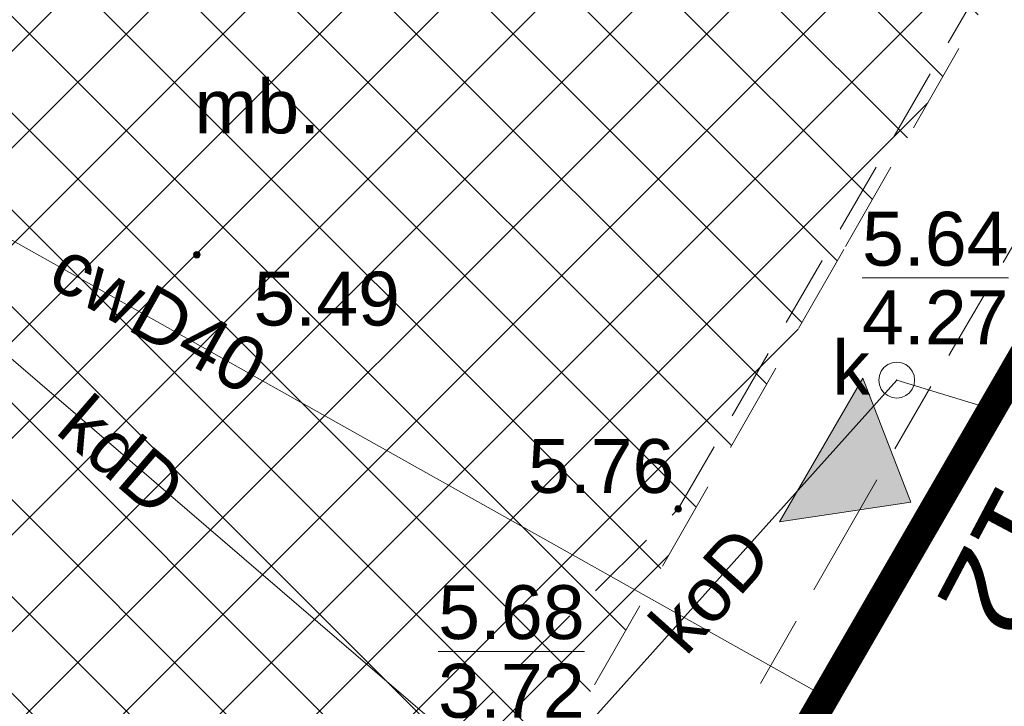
# Model space of a CAD drawing. Extents: x 5477758 to 5478339, y 5918274 to 5918502.
# Tile 33 of 43: x 5477942 to 5477956, y 5918438 to 5918447. Entities that reach past the tile are written whole.
import ezdxf
from ezdxf.enums import TextEntityAlignment as Align

# ---------------------------------------------------------------- set-up
doc = ezdxf.new("R2010")
doc.units = 0
doc.header["$PDSIZE"] = 0.75
for name, pattern in [('budynki akt$0$DASHED', [19.05, 12.7, -6.35]), ('DASHED', [19.05, 12.7, -6.35]), ('PRZER2-1', [3, 2, -1])]:
    doc.linetypes.add(name, pattern=pattern)
doc.layers.get('0').update_dxf_attribs({"linetype": 'CONTINUOUS', "lineweight": 13})
for name, color, linetype, lineweight in [('000_wejscia do budynków', 7, 'CONTINUOUS', 0), ('0_PROJ_NAWIERZCHNIE DO USUNIĘCIA', 1, 'CONTINUOUS', 0), ('A_GRANICA OPRACOWANIA', 7, 'CONTINUOUS', 0), ('GEPADR_O', 236, 'CONTINUOUS', 18), ('GESBZO', 7, 'CONTINUOUS', 50), ('GSPPRB', 7, 'CONTINUOUS', 20), ('GSSKOD', 7, 'PRZER2-1', 18), ('GSSKOD_O', 7, 'PRZER2-1', 18), ('GULCPR', 212, 'CONTINUOUS', 18), ('GULCPR_O', 212, 'CONTINUOUS', 18), ('GULKPR', 36, 'CONTINUOUS', 18), ('GULKPR_O', 36, 'CONTINUOUS', 18), ('GUPIWZ', 7, 'CONTINUOUS', 18), ('GUPIWZ_O', 7, 'CONTINUOUS', 18), ('GUPKSD', 36, 'CONTINUOUS', 18), ('GUPPRZ', 7, 'CONTINUOUS', 18), ('GUPPRZ_O', 7, 'CONTINUOUS', 18), ('OT_Rzedna', 7, 'CONTINUOUS', 18), ('wysokosci', 7, 'CONTINUOUS', 18)]:
    doc.layers.add(name, color=color, linetype=linetype, lineweight=lineweight)
doc.styles.add('GEO-INFO', font='arial.ttf')

# ---------------------------------------------------------------- blocks, each defined once
blk = doc.blocks.new('POINT')
at = {"color": 0}
blk.add_point((0, 0), dxfattribs=at)
blk = doc.blocks.new('OKRAG_PELNY')
at = {"color": 0}
blk.add_lwpolyline([(0, 0.5), (0.12941, 0.482963), (0.25, 0.433013), (0.353553, 0.353553), (0.433013, 0.25), (0.482963, 0.12941), (0.5, 0), (0.482963, -0.12941), (0.433013, -0.25), (0.353553, -0.353553), (0.25, -0.433013), (0.12941, -0.482963), (0, -0.5), (-0.12941, -0.482963), (-0.25, -0.433013), (-0.353553, -0.353553), (-0.433013, -0.25), (-0.482963, -0.12941), (-0.5, 0), (-0.482963, 0.12941), (-0.433013, 0.25), (-0.353553, 0.353553), (-0.25, 0.433013), (-0.12941, 0.482963)], close=True, dxfattribs=at)
blk = doc.blocks.new('OTRN')
at = {"linetype": 'Continuous', "lineweight": 13}
blk.add_hatch(color=0, dxfattribs=at).paths.add_polyline_path([(0, -0.091, 1), (0, 0.091, 1)])
at = {"color": 0, "linetype": 'Continuous', "lineweight": 13}
blk.add_circle((0, 0), 0.0906, dxfattribs=at)
blk = doc.blocks.new('zw$2EFF')
at = {"lineweight": 18}
blk.add_hatch(color=256, dxfattribs=at).paths.add_polyline_path([(-0.7706, 0.9628), (0, 0), (0.7703, 0.9628)])
blk.add_lwpolyline([(-0.7706, 0.9628), (0.7703, 0.9628), (0, 0), (-0.7706, 0.9628)], dxfattribs=at)

msp = doc.modelspace()

# ---------------------------------------------------------------- hatches: boundary and pattern name
at = {"layer": '0_PROJ_NAWIERZCHNIE DO USUNIĘCIA', "linetype": 'Continuous', "lineweight": 0, "ltscale": 4}
h = msp.add_hatch(dxfattribs=at)
h.set_pattern_fill('ANSI37', color=256, scale=0.3, style=0)
h.paths.add_polyline_path([(5477941.728, 5918430.721), (5477947.988, 5918433.712), (5477949.461, 5918436.284), (5477953.903, 5918444.042), (5477957.099, 5918449.623), (5477956.718, 5918449.841), (5477946.539, 5918455.817), (5477945.774, 5918456.266), (5477943.613, 5918457.535), (5477943.037, 5918457.873), (5477939.581, 5918451.789), (5477938.589, 5918450.045), (5477937.617, 5918448.337), (5477937.028, 5918447.302), (5477937.827, 5918446.866), (5477934.274, 5918440.66), (5477932.344, 5918437.29), (5477930.395, 5918433.886), (5477929.805, 5918432.982), (5477936.527, 5918428.915), (5477936.653, 5918428.823), (5477937.092, 5918428.506)])

# ---------------------------------------------------------------- linework, layer by layer
at = {"layer": '0_PROJ_NAWIERZCHNIE DO USUNIĘCIA', "linetype": 'DASHED', "ltscale": 0.1}
msp.add_lwpolyline([(5477941.728, 5918430.721), (5477947.988, 5918433.712), (5477949.461, 5918436.284), (5477953.903, 5918444.042), (5477957.099, 5918449.623), (5477956.718, 5918449.841), (5477946.539, 5918455.817), (5477945.774, 5918456.266), (5477943.613, 5918457.535), (5477943.037, 5918457.873), (5477939.581, 5918451.789), (5477938.589, 5918450.045), (5477937.617, 5918448.337), (5477937.028, 5918447.302), (5477937.827, 5918446.866), (5477934.274, 5918440.66), (5477932.344, 5918437.29), (5477930.395, 5918433.886), (5477929.805, 5918432.982), (5477936.527, 5918428.915), (5477936.653, 5918428.823), (5477937.092, 5918428.506), (5477941.728, 5918430.721)], dxfattribs=at)
at = {"layer": 'A_GRANICA OPRACOWANIA', "color": 1, "linetype": 'budynki akt$0$DASHED', "ltscale": 0.1, "const_width": 0.4}
msp.add_lwpolyline([(5477924.666, 5918437.385), (5477923.68, 5918435.693), (5477947.085, 5918422.232), (5477949.411, 5918426.304), (5477947.596, 5918427.361), (5477964.141, 5918455.941), (5477965.541, 5918458.35), (5477956.078, 5918463.925), (5477947.799, 5918468.803), (5477947.799, 5918468.803), (5477943.997, 5918471.043), (5477943.489, 5918470.182), (5477933.716, 5918453.151), (5477933.004, 5918451.909), (5477924.666, 5918437.385)], dxfattribs=at)
at = {"layer": 'GESBZO', "color": 7, "linetype": 'Continuous', "lineweight": 50}
msp.add_lwpolyline([(5477947.596, 5918427.361), (5477964.141, 5918455.941), (5477973.257, 5918450.553), (5477957.124, 5918422.592), (5477958.789, 5918421.465), (5477950.46, 5918406.9), (5477941.35, 5918412.22), (5477949.411, 5918426.304)], close=True, dxfattribs=at)
at = {"layer": 'GSPPRB', "color": 7, "linetype": 'Continuous', "lineweight": 20}
for p in [(5477955.94, 5918441.774), (5477953.623, 5918437.772)]:
    msp.add_point(p, dxfattribs=at)
at = {"layer": 'GSSKOD', "color": 7, "linetype": 'PRZER2-1', "lineweight": 18, "ltscale": 0.5}
for points in [[(5477924.632, 5918422.726), (5477928.468, 5918424.674), (5477937.092, 5918428.506), (5477941.728, 5918430.721), (5477947.221, 5918436.084), (5477951.574, 5918440.386), (5477956.873, 5918449.535), (5477962.493, 5918459.043), (5477964.446, 5918462.055), (5477967.996, 5918468.433), (5477968.236, 5918468.933)], [(5477963.369, 5918456.364), (5477953.957, 5918440.129), (5477943.324, 5918421.46), (5477943.065, 5918421.081), (5477945.62, 5918419.676), (5477944.34, 5918417.44), (5477941.721, 5918418.806)]]:
    msp.add_lwpolyline(points, dxfattribs=at)
at = {"layer": 'GULCPR', "color": 212, "linetype": 'Continuous', "lineweight": 18}
msp.add_lwpolyline([(5477953.623, 5918437.772), (5477931.891, 5918449.971)], dxfattribs=at)
at = {"layer": 'GULKPR', "color": 36, "linetype": 'Continuous', "lineweight": 18}
for points in [[(5477938.093, 5918445.598), (5477938.283, 5918445.922), (5477949.403, 5918436.363)], [(5477954.616, 5918442.181), (5477949.403, 5918436.363)], [(5477955.94, 5918441.774), (5477954.616, 5918442.181)]]:
    msp.add_lwpolyline(points, dxfattribs=at)
at = {"layer": 'GUPPRZ_O', "color": 36, "linetype": 'Continuous', "lineweight": 9, "flags": 128}
for points in [[(5477954.134, 5918443.602), (5477956.172, 5918443.602)], [(5477948.232, 5918438.401), (5477950.271, 5918438.401)]]:
    msp.add_lwpolyline(points, dxfattribs=at)
at = {"layer": 'OT_Rzedna', "color": 7}
msp.add_point((5477944.872, 5918443.926), dxfattribs=at)

# ---------------------------------------------------------------- block references
at = {"layer": '000_wejscia do budynków', "lineweight": 0, "xscale": -1.5, "yscale": 1.5, "zscale": 1.5, "rotation": 59.93299828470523}
msp.add_blockref('zw$2EFF', (5477954.815, 5918440.482), dxfattribs=at)
at = {"layer": 'GUPIWZ', "color": 7, "lineweight": 18, "xscale": 0.5, "yscale": 0.5}
msp.add_blockref('OKRAG_PELNY', (5477954.616, 5918442.181), dxfattribs=at)
at = {"layer": 'GUPKSD', "color": 36, "lineweight": 18, "xscale": 0.5, "yscale": 0.5}
msp.add_blockref('OKRAG_PELNY', (5477954.616, 5918442.181), dxfattribs=at)
at = {"layer": 'GUPPRZ', "color": 36, "lineweight": 18}
msp.add_blockref('POINT', (5477954.616, 5918442.181), dxfattribs=at)
at = {"layer": 'OT_Rzedna', "color": 7, "linetype": 'Continuous', "xscale": 0.5, "yscale": 0.5, "zscale": 0.5}
for p in [(5477944.872, 5918443.926), (5477951.574, 5918440.386)]:
    msp.add_blockref('OTRN', p, dxfattribs=at)

# ---------------------------------------------------------------- texts
at = {"layer": 'GEPADR_O', "color": 236, "linetype": 'Continuous', "lineweight": 0, "style": 'GEO-INFO'}
msp.add_text('12', height=1.25, rotation=242.1027, dxfattribs=at).set_placement((5477957.156, 5918440.225), align=Align.TOP_LEFT)
at = {"layer": 'GSSKOD_O', "color": 7, "linetype": 'Continuous', "lineweight": 0, "style": 'GEO-INFO'}
msp.add_text('mb.', height=0.75, dxfattribs=at).set_placement((5477945.714, 5918446.005), align=Align.MIDDLE)
at = {"layer": 'GULCPR_O', "color": 212, "linetype": 'Continuous', "lineweight": 0, "style": 'GEO-INFO'}
msp.add_text('cwD40', height=0.75, rotation=330.6909, dxfattribs=at).set_placement((5477944.34, 5918443.064), align=Align.MIDDLE)
at = {"layer": 'GULKPR_O', "color": 36, "linetype": 'Continuous', "lineweight": 0, "style": 'GEO-INFO'}
for s, rotation, p in [('kdD', 319.3192, (5477943.843, 5918441.142)), ('koD', 48.1396, (5477952.01, 5918439.272))]:
    msp.add_text(s, height=0.75, rotation=rotation, dxfattribs=at).set_placement(p, align=Align.MIDDLE)
at = {"layer": 'GUPIWZ_O', "color": 7, "linetype": 'Continuous', "lineweight": 0, "style": 'GEO-INFO'}
msp.add_text('k', height=0.75, dxfattribs=at).set_placement((5477954.245, 5918441.979), align=Align.RIGHT)
at = {"layer": 'GUPPRZ_O', "color": 36, "linetype": 'Continuous', "lineweight": 0, "style": 'GEO-INFO'}
for s, p in [('5.64', (5477954.134, 5918443.774)), ('4.27', (5477954.134, 5918442.679)), ('5.68', (5477948.232, 5918438.574)), ('3.72', (5477948.232, 5918437.479))]:
    msp.add_text(s, height=0.75, dxfattribs=at).set_placement(p)
at = {"layer": 'wysokosci', "color": 7, "style": 'GEO-INFO'}
for s, p in [('5.49', (5477945.66, 5918443.69)), ('5.76', (5477949.482, 5918441.359))]:
    msp.add_text(s, height=0.75, dxfattribs=at).set_placement(p, align=Align.TOP_LEFT)

doc.saveas('drawing.dxf')
